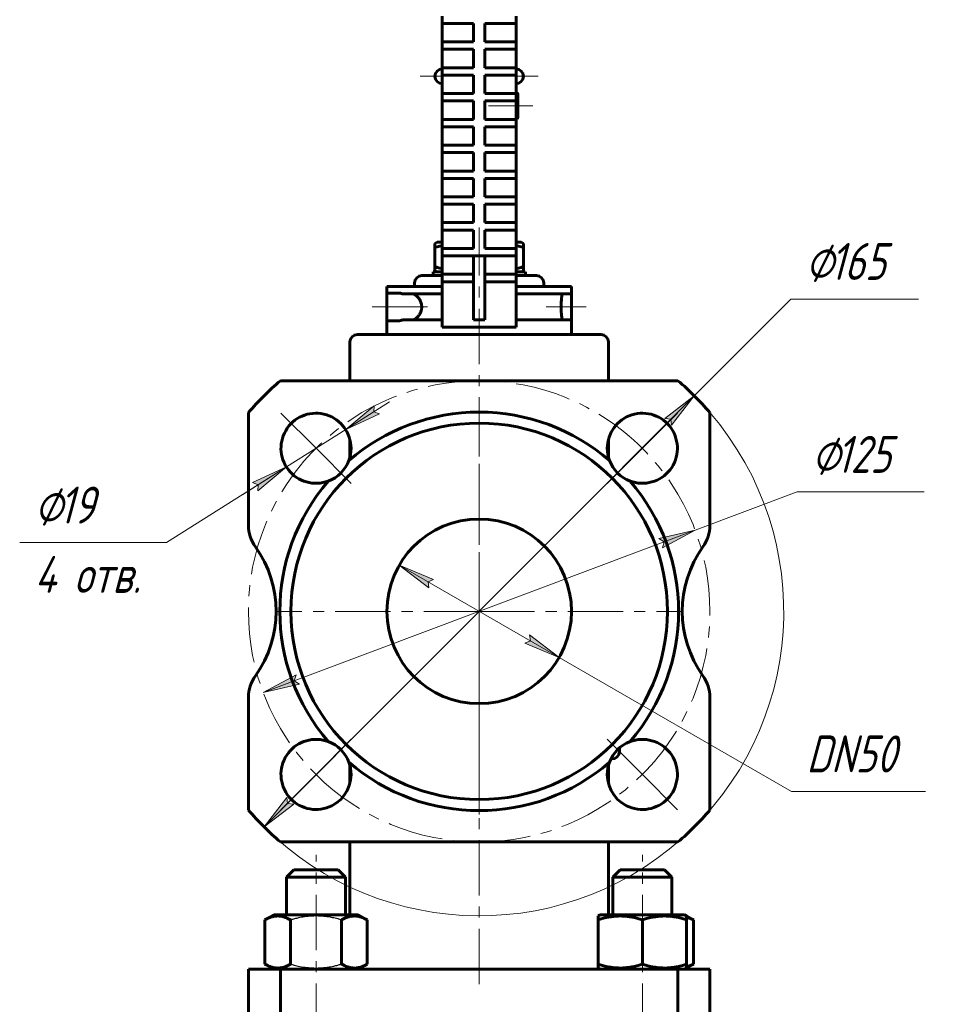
# Model space of a CAD drawing. Header units: millimetres. Extents: x 0 to 594, y 0 to 420.
# Tile 8 of 21: x 271 to 395, y 140 to 273. Entities that reach past the tile are written whole.
import ezdxf

# ---------------------------------------------------------------- set-up
doc = ezdxf.new("R2010")
doc.units = ezdxf.units.MM
for name, pattern in [('K5LT-1', [0]), ('K5LT_AXLED', [12, 7.5, -1.5, 1.5, -1.5]), ('K5LT_BASIC', [0]), ('K5LT_THIN', [0])]:
    doc.linetypes.add(name, pattern=pattern)
doc.layers.add('Системный слой', color=7, linetype='Continuous')
doc.layers.add('Системный слой (1)', color=251, linetype='Continuous', true_color=0x6c6c6c)
doc.styles.add('KDIMTEXTSTYLE', font='txt', dxfattribs={"width": 0.96, "oblique": 15, "height": 5})
doc.styles.add('KTEXTSTYLE', font='txt', dxfattribs={"width": 0.96, "height": 5})
doc.dimstyles.new('KDIMSTYLE (0.50)', dxfattribs={"dimtxt": 5, "dimasz": 1, "dimexe": 2, "dimexo": 0, "dimgap": 1, "dimtad": 1, "dimlfac": 2, "dimtxsty": 'KDIMTEXTSTYLE', "dimsah": 1, "dimcen": 0, "dimdle": 1, "dimadec": 0, "dimazin": 0, "dimtfac": 0.667, "dimtmove": 0, "dimatfit": 3, "dimfxl": 1, "dimtvp": 1, "dimtolj": 1, "dimtzin": 0, "dimarcsym": 0})

# ---------------------------------------------------------------- blocks, each defined once
blk = doc.blocks.new('U23')
at = {"layer": 'Системный слой (1)', "color": 143, "linetype": 'K5LT_BASIC', "lineweight": 60, "true_color": 0x33acca}
for p, q in [((315.58, 224.39), (315.58, 229.64)), ((315.58, 214.05), (315.58, 216.44)), ((315.58, 169.85), (315.58, 172.24)), ((315.58, 152.04), (315.58, 161.89))]:
    blk.add_line(p, q, dxfattribs=at)
blk = doc.blocks.new('U24')
at = {"layer": 'Системный слой (1)', "color": 143, "linetype": 'K5LT_BASIC', "lineweight": 60, "true_color": 0x33acca}
for p, q in [((350.58, 224.39), (350.58, 229.64)), ((350.58, 214.05), (350.58, 216.44)), ((350.58, 169.85), (350.58, 172.24)), ((350.58, 152.04), (350.58, 161.89))]:
    blk.add_line(p, q, dxfattribs=at)
blk = doc.blocks.new('U27')
at = {"layer": 'Системный слой (1)', "color": 143, "linetype": 'K5LT_BASIC', "lineweight": 60, "true_color": 0x33acca}
for p, q in [((361.49, 151.64), (361.18, 151.75)), ((361.8, 151.5), (361.49, 151.64)), ((362.11, 151.33), (361.8, 151.5))]:
    blk.add_line(p, q, dxfattribs=at)
blk = doc.blocks.new('U28')
at = {"layer": 'Системный слой (1)', "color": 143, "linetype": 'K5LT_BASIC', "lineweight": 60, "true_color": 0x33acca}
for p, q in [((361.18, 144.94), (361.49, 145.05)), ((361.49, 145.05), (361.8, 145.19)), ((361.8, 145.19), (362.11, 145.35))]:
    blk.add_line(p, q, dxfattribs=at)
blk = doc.blocks.new('U29')
at = {"layer": 'Системный слой (1)', "color": 143, "linetype": 'K5LT_BASIC', "lineweight": 60, "true_color": 0x33acca}
for p, q in [((314.99, 152.04), (314.99, 157.14)), ((314.99, 133.14), (314.99, 136.14))]:
    blk.add_line(p, q, dxfattribs=at)
blk = doc.blocks.new('U30')
at = {"layer": 'Системный слой (1)', "color": 143, "linetype": 'K5LT_BASIC', "lineweight": 60, "true_color": 0x33acca}
for p, q in [((306.99, 152.04), (306.99, 157.14)), ((306.99, 133.14), (306.99, 136.14))]:
    blk.add_line(p, q, dxfattribs=at)
blk = doc.blocks.new('U31')
at = {"layer": 'Системный слой (1)', "color": 143, "linetype": 'K5LT_BASIC', "lineweight": 60, "true_color": 0x33acca}
for p, q in [((351.18, 152.04), (351.18, 157.14)), ((351.18, 133.14), (351.18, 136.14))]:
    blk.add_line(p, q, dxfattribs=at)
blk = doc.blocks.new('U32')
at = {"layer": 'Системный слой (1)', "color": 143, "linetype": 'K5LT_BASIC', "lineweight": 60, "true_color": 0x33acca}
for p, q in [((359.18, 152.04), (359.18, 157.14)), ((359.18, 133.14), (359.18, 136.14))]:
    blk.add_line(p, q, dxfattribs=at)
blk = doc.blocks.new('U36')
at = {"layer": 'Системный слой (1)', "color": 143, "linetype": 'K5LT_BASIC', "lineweight": 60, "true_color": 0x33acca}
for p, q in [((327.08, 239.85), (327.41, 239.75)), ((327.41, 239.75), (327.75, 239.65)), ((327.75, 239.65), (328.08, 239.56))]:
    blk.add_line(p, q, dxfattribs=at)
blk = doc.blocks.new('U37')
at = {"layer": 'Системный слой (1)', "color": 143, "linetype": 'K5LT_BASIC', "lineweight": 60, "true_color": 0x33acca}
for p, q in [((325.33, 238.64), (328.08, 238.64)), ((338.08, 238.64), (340.83, 238.64))]:
    blk.add_line(p, q, dxfattribs=at)
blk = doc.blocks.new('U38')
at = {"layer": 'Системный слой (1)', "color": 143, "linetype": 'K5LT_BASIC', "lineweight": 60, "true_color": 0x33acca}
for p, q in [((338.42, 242.64), (338.08, 242.72)), ((338.75, 242.54), (338.42, 242.64)), ((339.08, 242.43), (338.75, 242.54))]:
    blk.add_line(p, q, dxfattribs=at)
blk = doc.blocks.new('U39')
at = {"layer": 'Системный слой (1)', "color": 143, "linetype": 'K5LT_BASIC', "lineweight": 60, "true_color": 0x33acca}
for p, q in [((326.83, 239.14), (328.08, 239.14)), ((338.08, 239.14), (339.33, 239.14))]:
    blk.add_line(p, q, dxfattribs=at)
blk = doc.blocks.new('U40')
at = {"layer": 'Системный слой (1)', "color": 143, "linetype": 'K5LT_BASIC', "lineweight": 60, "true_color": 0x33acca}
for p, q in [((327.41, 242.54), (327.08, 242.43)), ((327.75, 242.64), (327.41, 242.54)), ((328.08, 242.72), (327.75, 242.64))]:
    blk.add_line(p, q, dxfattribs=at)
blk = doc.blocks.new('U41')
at = {"layer": 'Системный слой (1)', "color": 143, "linetype": 'K5LT_BASIC', "lineweight": 60, "true_color": 0x33acca}
for p, q in [((328.08, 243.14), (327.38, 243.14)), ((338.78, 243.14), (338.08, 243.14))]:
    blk.add_line(p, q, dxfattribs=at)
blk = doc.blocks.new('U42')
at = {"layer": 'Системный слой (1)', "color": 143, "linetype": 'K5LT_BASIC', "lineweight": 60, "true_color": 0x33acca}
for p, q in [((338.08, 239.56), (338.42, 239.65)), ((338.42, 239.65), (338.75, 239.75)), ((338.75, 239.75), (339.08, 239.85))]:
    blk.add_line(p, q, dxfattribs=at)
blk = doc.blocks.new('D7')
at = {"layer": 'Системный слой (1)'}
for points in [[(326.91, 197.46), (322.25, 199.39), (326.26, 196.32), (326.15, 197.14)], [(343.91, 186.9), (339.91, 189.97), (340.01, 189.15), (339.25, 188.83)]]:
    blk.add_hatch(color=7, dxfattribs=at).paths.add_polyline_path(points)
at = {"layer": 'Системный слой (1)', "color": 7, "linetype": 'K5LT_THIN', "lineweight": 18, "true_color": 0xffffff}
for p, q in [((322.25, 199.39), (326.91, 197.46)), ((326.26, 196.32), (322.25, 199.39)), ((322.25, 199.39), (343.91, 186.9)), ((326.91, 197.46), (326.15, 197.14)), ((326.15, 197.14), (326.26, 196.32)), ((340.01, 189.15), (339.91, 189.97)), ((339.91, 189.97), (343.91, 186.9)), ((339.25, 188.83), (340.01, 189.15)), ((343.91, 186.9), (339.25, 188.83)), ((343.91, 186.9), (375.4, 168.74)), ((375.4, 168.74), (393.52, 168.74))]:
    blk.add_line(p, q, dxfattribs=at)
blk.add_wipeout([(377.4, 169.74), (377.4, 177.13), (390.96, 177.13), (390.96, 169.74)]).dxf.layer = 'Системный слой (1)'
at = {"layer": 'Системный слой (1)', "color": 7, "insert": (377.4, 176.33), "char_height": 5, "attachment_point": 1, "style": 'KTEXTSTYLE'}
blk.add_mtext('\\fArial|b0|c204|p34;\\H5.0;\\W1.000;\\Q15;\\fGOST Type AU|b0|i0|c204|p34;\\Q15;\\W0.960;DN50', dxfattribs=at)
blk = doc.blocks.new('KDIMARROW_01')
at = {"layer": 'Системный слой'}
blk.add_hatch(color=0, dxfattribs=at).paths.add_polyline_path([(-5, -0.66), (0, 0), (-5, 0.66), (-4.5, 0)])
at = {"layer": 'Системный слой', "color": 0, "linetype": 'K5LT_THIN', "lineweight": 18}
for p, q in [((-4.5, 0), (-5, 0.66)), ((-5, 0.66), (0, 0)), ((0, 0), (-5, -0.66)), ((-5, -0.66), (-4.5, 0))]:
    blk.add_line(p, q, dxfattribs=at)
at = {"layer": 'Системный слой (1)', "color": 0, "linetype": 'K5LT_THIN', "lineweight": 18}
blk.add_line((150.03, 193.14), (149.53, 193.14), dxfattribs=at)
blk = doc.blocks.new('D9')
at = {"layer": 'Системный слой (1)'}
for points in [[(318.81, 220.18), (319.58, 219.89), (315, 217.78), (318.88, 221)], [(303.09, 209.48), (306.97, 212.71), (302.39, 210.59), (303.16, 210.3)]]:
    blk.add_hatch(color=7, dxfattribs=at).paths.add_polyline_path(points)
at = {"layer": 'Системный слой (1)', "color": 7, "linetype": 'K5LT_THIN', "lineweight": 18, "true_color": 0xffffff}
for p, q in [((315, 217.78), (320.92, 221.51)), ((318.88, 221), (315, 217.78)), ((318.81, 220.18), (318.88, 221)), ((319.58, 219.89), (318.81, 220.18)), ((315, 217.78), (319.58, 219.89)), ((315, 217.78), (306.97, 212.71)), ((306.97, 212.71), (290.72, 202.45)), ((306.97, 212.71), (301.05, 208.97)), ((306.97, 212.71), (302.39, 210.59)), ((303.09, 209.48), (306.97, 212.71)), ((302.39, 210.59), (303.16, 210.3)), ((303.16, 210.3), (303.09, 209.48))]:
    blk.add_line(p, q, dxfattribs=at)
blk.add_wipeout([(272.85, 194.07), (272.85, 210.83), (288.09, 210.83), (288.09, 194.07)]).dxf.layer = 'Системный слой (1)'
blk.add_line((290.72, 202.45), (270.85, 202.45), dxfattribs=at)
at = {"layer": 'Системный слой (1)', "color": 7, "char_height": 5, "attachment_point": 1, "style": 'KTEXTSTYLE'}
for s, insert in [('\\fArial|b0|c204|p34;\\H5.0;\\W1.000;\\Q15;\\fGOST Type AU|b0|i0|c204|p34;\\Q15;\\W0.960;⌀', (272.85, 210.04)), ('\\fArial|b0|c204|p34;\\H5.0;\\W1.000;\\Q15;\\fGOST Type AU|b0|i0|c204|p34;\\Q15;\\W0.960;19', (276.16, 210.04)), ('\\fArial|b0|c204|p34;\\H5.0;\\W1.000;\\Q15;\\fGOST Type AU|b0|i0|c204|p34;\\Q15;\\W0.960;4 отв.', (272.85, 200.65))]:
    blk.add_mtext(s, dxfattribs=dict(at, insert=insert))
blk = doc.blocks.new('U43')
at = {"layer": 'Системный слой (1)', "color": 30, "linetype": 'K5LT_AXLED', "lineweight": 18, "true_color": 0xff8000}
for q in [(333.08, 220.64), (305.58, 193.14), (360.58, 193.14), (333.08, 165.64)]:
    blk.add_line((333.08, 193.14), q, dxfattribs=at)
blk = doc.blocks.new('U44')
at = {"layer": 'Системный слой (1)', "color": 30, "linetype": 'K5LT_AXLED', "lineweight": 18, "true_color": 0xff8000}
for p, q in [((310.99, 215.24), (306.21, 220.01)), ((355.18, 215.24), (359.95, 220.01)), ((315.76, 210.47), (310.99, 215.24)), ((350.41, 210.47), (355.18, 215.24)), ((315.76, 175.82), (310.99, 171.05)), ((350.41, 175.82), (355.18, 171.05)), ((310.99, 171.05), (306.21, 166.27)), ((355.18, 171.05), (359.95, 166.27))]:
    blk.add_line(p, q, dxfattribs=at)
for start, end in [(45, 135), (135, 225), (315, 45), (225, 315)]:
    blk.add_arc((333.08, 193.14), 31.25, start, end, dxfattribs=at)
blk = doc.blocks.new('D10')
at = {"layer": 'Системный слой (1)'}
for points in [[(359.14, 218.35), (362.21, 222.36), (358.21, 219.28), (359.03, 219.17)], [(303.96, 163.93), (307.96, 167.01), (307.14, 167.12), (307.02, 167.94)]]:
    blk.add_hatch(color=7, dxfattribs=at).paths.add_polyline_path(points)
at = {"layer": 'Системный слой (1)', "color": 7, "linetype": 'K5LT_THIN', "lineweight": 18, "true_color": 0xffffff}
for p, q in [((362.21, 222.36), (375.27, 235.46)), ((375.27, 235.46), (392.6, 235.46)), ((303.96, 163.93), (362.21, 222.36)), ((358.21, 219.28), (362.21, 222.36)), ((362.21, 222.36), (359.14, 218.35)), ((359.03, 219.17), (358.21, 219.28)), ((359.14, 218.35), (359.03, 219.17)), ((303.96, 163.93), (307.02, 167.94)), ((307.96, 167.01), (303.96, 163.93)), ((307.02, 167.94), (307.14, 167.12)), ((307.14, 167.12), (307.96, 167.01))]:
    blk.add_line(p, q, dxfattribs=at)
blk.add_arc((333.08, 193.14), 41.25, 222.3101, 40.7491, dxfattribs=at)
blk.add_arc((333.08, 193.14), 41.25, 222.3101, 40.7491, dxfattribs=at)
blk.add_wipeout([(377.27, 236.46), (377.27, 243.84), (390.07, 243.84), (390.07, 236.46)]).dxf.layer = 'Системный слой (1)'
at = {"layer": 'Системный слой (1)', "color": 7, "char_height": 5, "attachment_point": 1, "style": 'KTEXTSTYLE'}
for s, insert in [('\\fArial|b0|c204|p34;\\H5.0;\\W1.000;\\Q15;\\fGOST Type AU|b0|i0|c204|p34;\\Q15;\\W0.960;⌀', (377.27, 243.05)), ('\\fArial|b0|c204|p34;\\H5.0;\\W1.000;\\Q15;\\fGOST Type AU|b0|i0|c204|p34;\\Q15;\\W0.960;165', (380.58, 243.05))]:
    blk.add_mtext(s, dxfattribs=dict(at, insert=insert))
blk = doc.blocks.new('D11')
at = {"layer": 'Системный слой (1)'}
for points in [[(357.89, 201.76), (362.34, 204.14), (357.42, 203), (358.12, 202.55)], [(308.74, 183.29), (308.04, 183.73), (308.28, 184.53), (303.83, 182.15)]]:
    blk.add_hatch(color=7, dxfattribs=at).paths.add_polyline_path(points)
at = {"layer": 'Системный слой (1)', "color": 7, "linetype": 'K5LT_THIN', "lineweight": 18, "true_color": 0xffffff}
for p, q in [((362.34, 204.14), (376.13, 209.32)), ((376.13, 209.32), (393.33, 209.32)), ((303.83, 182.15), (362.34, 204.14)), ((357.42, 203), (362.34, 204.14)), ((362.34, 204.14), (357.89, 201.76)), ((358.12, 202.55), (357.42, 203)), ((357.89, 201.76), (358.12, 202.55)), ((303.83, 182.15), (308.28, 184.53)), ((308.28, 184.53), (308.04, 183.73)), ((308.74, 183.29), (303.83, 182.15)), ((308.04, 183.73), (308.74, 183.29))]:
    blk.add_line(p, q, dxfattribs=at)
blk.add_wipeout([(378.13, 210.32), (378.13, 217.71), (390.8, 217.71), (390.8, 210.32)]).dxf.layer = 'Системный слой (1)'
at = {"layer": 'Системный слой (1)', "color": 7, "char_height": 5, "attachment_point": 1, "style": 'KTEXTSTYLE'}
for s, insert in [('\\fArial|b0|c204|p34;\\H5.0;\\W1.000;\\Q15;\\fGOST Type AU|b0|i0|c204|p34;\\Q15;\\W0.960;⌀', (378.13, 216.91)), ('\\fArial|b0|c204|p34;\\H5.0;\\W1.000;\\Q15;\\fGOST Type AU|b0|i0|c204|p34;\\Q15;\\W0.960;125', (381.44, 216.91))]:
    blk.add_mtext(s, dxfattribs=dict(at, insert=insert))

msp = doc.modelspace()

# ---------------------------------------------------------------- linework, layer by layer
at = {"layer": 'Системный слой (1)', "color": 143, "linetype": 'K5LT_BASIC', "lineweight": 60, "true_color": 0x33acca}
for p, q in [((328.083, 272.8042), (328.083, 273.8042)), ((338.083, 272.8042), (338.083, 273.8042)), ((328.083, 270.3042), (328.083, 272.8042)), ((329.083, 272.8042), (328.083, 272.8042)), ((329.083, 272.8042), (332.333, 272.8042)), ((332.333, 270.3042), (332.333, 272.8042)), ((333.833, 270.3042), (333.833, 272.8042)), ((333.833, 272.8042), (337.083, 272.8042)), ((338.083, 272.8042), (337.083, 272.8042)), ((338.083, 270.3042), (338.083, 272.8042)), ((328.083, 269.3042), (328.083, 270.3042)), ((328.083, 270.3042), (329.083, 270.3042)), ((329.083, 270.3042), (332.333, 270.3042)), ((333.833, 270.3042), (337.083, 270.3042)), ((337.083, 270.3042), (338.083, 270.3042)), ((338.083, 269.3042), (338.083, 270.3042)), ((329.083, 269.3042), (328.083, 269.3042)), ((328.083, 266.8042), (328.083, 269.3042)), ((329.083, 269.3042), (332.333, 269.3042)), ((332.333, 266.8042), (332.333, 269.3042)), ((333.833, 266.8042), (333.833, 269.3042)), ((333.833, 269.3042), (337.083, 269.3042)), ((338.083, 269.3042), (337.083, 269.3042)), ((338.083, 266.8042), (338.083, 269.3042)), ((328.083, 265.8042), (328.083, 266.8042)), ((328.083, 266.8042), (329.083, 266.8042)), ((329.083, 266.8042), (332.333, 266.8042)), ((333.833, 266.8042), (337.083, 266.8042)), ((337.083, 266.8042), (338.083, 266.8042)), ((338.083, 265.8042), (338.083, 266.8042)), ((328.083, 263.3042), (328.083, 265.8042)), ((329.083, 265.8042), (328.083, 265.8042)), ((329.083, 265.8042), (332.333, 265.8042)), ((332.333, 263.3042), (332.333, 265.8042)), ((333.833, 263.3042), (333.833, 265.8042)), ((333.833, 265.8042), (337.083, 265.8042)), ((338.083, 265.8042), (337.083, 265.8042)), ((338.083, 263.3042), (338.083, 265.8042)), ((328.083, 263.3042), (329.083, 263.3042)), ((328.083, 262.3042), (328.083, 263.3042)), ((329.083, 263.3042), (332.333, 263.3042)), ((333.833, 263.3042), (337.083, 263.3042)), ((337.083, 263.3042), (338.083, 263.3042)), ((338.133, 263.394), (338.083, 263.394)), ((338.083, 262.3042), (338.083, 263.3042)), ((338.333, 260.094), (338.333, 263.194)), ((328.083, 259.8042), (328.083, 262.3042)), ((329.083, 262.3042), (328.083, 262.3042)), ((329.083, 262.3042), (332.333, 262.3042)), ((332.333, 259.8042), (332.333, 262.3042)), ((333.833, 262.3042), (337.083, 262.3042)), ((333.833, 259.8042), (333.833, 262.3042)), ((338.083, 262.3042), (337.083, 262.3042)), ((338.083, 259.8042), (338.083, 262.3042)), ((328.083, 259.8042), (329.083, 259.8042)), ((328.083, 258.8042), (328.083, 259.8042)), ((329.083, 258.8042), (328.083, 258.8042)), ((328.083, 256.3042), (328.083, 258.8042)), ((329.083, 259.8042), (332.333, 259.8042)), ((329.083, 258.8042), (332.333, 258.8042)), ((332.333, 256.3042), (332.333, 258.8042)), ((333.833, 259.8042), (337.083, 259.8042)), ((333.833, 256.3042), (333.833, 258.8042)), ((333.833, 258.8042), (337.083, 258.8042)), ((337.083, 259.8042), (338.083, 259.8042)), ((338.083, 258.8042), (337.083, 258.8042)), ((338.133, 259.894), (338.083, 259.894)), ((338.083, 258.8042), (338.083, 259.8042)), ((338.083, 256.3042), (338.083, 258.8042)), ((328.083, 255.3042), (328.083, 256.3042)), ((328.083, 256.3042), (329.083, 256.3042)), ((329.083, 256.3042), (332.333, 256.3042)), ((333.833, 256.3042), (337.083, 256.3042)), ((337.083, 256.3042), (338.083, 256.3042)), ((338.083, 255.3042), (338.083, 256.3042)), ((328.083, 252.8042), (328.083, 255.3042)), ((329.083, 255.3042), (328.083, 255.3042)), ((329.083, 255.3042), (332.333, 255.3042)), ((332.333, 252.8042), (332.333, 255.3042)), ((333.833, 252.8042), (333.833, 255.3042)), ((333.833, 255.3042), (337.083, 255.3042)), ((338.083, 255.3042), (337.083, 255.3042)), ((338.083, 252.8042), (338.083, 255.3042)), ((328.083, 251.8042), (328.083, 252.8042)), ((328.083, 252.8042), (329.083, 252.8042)), ((329.083, 252.8042), (332.333, 252.8042)), ((333.833, 252.8042), (337.083, 252.8042)), ((337.083, 252.8042), (338.083, 252.8042)), ((338.083, 251.8042), (338.083, 252.8042)), ((329.083, 251.8042), (328.083, 251.8042)), ((328.083, 249.3042), (328.083, 251.8042)), ((329.083, 251.8042), (332.333, 251.8042)), ((332.333, 249.3042), (332.333, 251.8042)), ((333.833, 251.8042), (337.083, 251.8042)), ((333.833, 249.3042), (333.833, 251.8042)), ((338.083, 251.8042), (337.083, 251.8042)), ((338.083, 249.3042), (338.083, 251.8042)), ((328.083, 248.3042), (328.083, 249.3042)), ((328.083, 249.3042), (329.083, 249.3042)), ((328.083, 245.8042), (328.083, 248.3042)), ((329.083, 248.3042), (328.083, 248.3042)), ((329.083, 249.3042), (332.333, 249.3042)), ((329.083, 248.3042), (332.333, 248.3042)), ((332.333, 245.8042), (332.333, 248.3042)), ((333.833, 249.3042), (337.083, 249.3042)), ((333.833, 248.3042), (337.083, 248.3042)), ((333.833, 245.8042), (333.833, 248.3042)), ((337.083, 249.3042), (338.083, 249.3042)), ((338.083, 248.3042), (337.083, 248.3042)), ((338.083, 248.3042), (338.083, 249.3042)), ((338.083, 245.8042), (338.083, 248.3042)), ((328.083, 245.8042), (329.083, 245.8042)), ((328.083, 244.8042), (328.083, 245.8042)), ((329.083, 245.8042), (332.333, 245.8042)), ((333.833, 245.8042), (337.083, 245.8042)), ((337.083, 245.8042), (338.083, 245.8042)), ((338.083, 244.8042), (338.083, 245.8042)), ((328.083, 242.3042), (328.083, 244.8042)), ((329.083, 244.8042), (328.083, 244.8042)), ((329.083, 244.8042), (332.333, 244.8042)), ((332.333, 242.3042), (332.333, 244.8042)), ((333.833, 242.3042), (333.833, 244.8042)), ((333.833, 244.8042), (337.083, 244.8042)), ((338.083, 244.8042), (337.083, 244.8042)), ((338.083, 242.3042), (338.083, 244.8042)), ((327.083, 242.9708), (327.383, 243.144)), ((327.083, 242.4349), (327.083, 242.9708)), ((339.083, 242.9708), (338.783, 243.144)), ((339.083, 242.9708), (339.083, 242.4349)), ((327.083, 239.8531), (327.083, 242.4349)), ((328.083, 241.3042), (328.083, 242.3042)), ((328.083, 242.3042), (329.083, 242.3042)), ((329.083, 242.3042), (332.333, 242.3042)), ((333.833, 242.3042), (337.083, 242.3042)), ((337.083, 242.3042), (338.083, 242.3042)), ((338.083, 241.3042), (338.083, 242.3042)), ((339.083, 239.8531), (339.083, 242.4349)), ((328.083, 238.8042), (328.083, 241.3042)), ((329.083, 241.3042), (328.083, 241.3042)), ((329.083, 241.3042), (332.333, 241.3042)), ((332.333, 237.8042), (332.333, 241.3042)), ((332.333, 241.3042), (333.833, 241.3042)), ((333.833, 241.3042), (337.083, 241.3042)), ((333.833, 241.3042), (333.833, 237.8042)), ((338.083, 241.3042), (337.083, 241.3042)), ((338.083, 238.8042), (338.083, 241.3042)), ((326.833, 238.644), (326.833, 239.144)), ((327.083, 239.3172), (327.083, 239.8531)), ((327.383, 239.144), (327.083, 239.3172)), ((328.083, 237.8042), (328.083, 238.8042)), ((328.083, 238.8042), (329.083, 238.8042)), ((329.083, 238.8042), (332.333, 238.8042)), ((333.833, 238.8042), (337.083, 238.8042)), ((337.083, 238.8042), (338.083, 238.8042)), ((338.083, 237.8042), (338.083, 238.8042)), ((338.783, 239.144), (339.083, 239.3172)), ((339.083, 239.8531), (339.083, 239.3172)), ((339.333, 238.644), (339.333, 239.144)), ((324.333, 237.644), (324.333, 237.144)), ((328.083, 231.644), (328.083, 237.8042)), ((329.083, 237.8042), (328.083, 237.8042)), ((329.083, 237.8042), (332.333, 237.8042)), ((332.333, 232.644), (332.333, 237.8042)), ((333.833, 237.8042), (337.083, 237.8042)), ((333.833, 237.8042), (333.833, 232.644)), ((338.083, 237.8042), (337.083, 237.8042)), ((338.083, 231.644), (338.083, 237.8042)), ((341.833, 237.644), (341.833, 237.144)), ((320.583, 236.269), (320.583, 237.144)), ((320.583, 237.144), (328.083, 237.144)), ((320.583, 236.269), (320.583, 232.519)), ((320.583, 236.269), (322.2577, 236.269)), ((322.6753, 236.144), (328.083, 236.144)), ((338.083, 237.144), (345.583, 237.144)), ((338.083, 236.144), (345.5649, 236.144)), ((345.583, 236.269), (345.583, 237.144)), ((345.583, 236.269), (345.583, 232.519)), ((320.583, 232.519), (322.2577, 232.519)), ((320.583, 230.644), (320.583, 232.519)), ((322.6753, 232.644), (328.083, 232.644)), ((332.333, 232.644), (333.833, 232.644)), ((338.083, 232.644), (345.5649, 232.644)), ((345.583, 230.644), (345.583, 232.519)), ((328.083, 231.644), (338.083, 231.644)), ((316.583, 230.644), (349.583, 230.644)), ((306.1572, 224.394), (360.0088, 224.394)), ((301.833, 204.8032), (301.833, 220.0698)), ((364.333, 220.0698), (364.333, 204.8032)), ((301.833, 166.2182), (301.833, 181.4848)), ((364.333, 181.4848), (364.333, 166.2182)), ((352.083, 174.6484), (352.083, 174.144)), ((350.9181, 173.144), (351.083, 173.144)), ((360.0088, 161.894), (306.1572, 161.894)), ((306.9859, 157.144), (307.9859, 158.144)), ((307.9859, 158.144), (313.9859, 158.144)), ((314.9859, 157.144), (313.9859, 158.144)), ((351.1801, 157.144), (352.1801, 158.144)), ((352.1801, 158.144), (358.1801, 158.144)), ((359.1801, 157.144), (358.1801, 158.144)), ((306.9859, 157.144), (314.9859, 157.144)), ((351.1801, 157.144), (359.1801, 157.144)), ((304.0577, 151.3349), (305.2859, 152.044)), ((304.0577, 145.3531), (304.0577, 151.3349)), ((316.6859, 152.044), (305.2859, 152.044)), ((307.5218, 145.3531), (307.5218, 151.3349)), ((314.45, 145.3531), (314.45, 151.3349)), ((317.9141, 151.3349), (316.6859, 152.044)), ((317.9141, 145.3531), (317.9141, 151.3349)), ((349.1801, 151.8708), (349.4801, 152.044)), ((349.1801, 151.3349), (349.1801, 151.8708)), ((349.1801, 145.3531), (349.1801, 151.3349)), ((360.8801, 152.044), (349.4801, 152.044)), ((355.1801, 145.3531), (355.1801, 151.3349)), ((361.1801, 151.8708), (360.8801, 152.044)), ((362.1083, 151.3349), (361.1801, 151.8708)), ((361.1801, 151.8708), (361.1801, 151.3349)), ((361.1801, 145.3531), (361.1801, 151.3349)), ((362.1083, 145.3531), (362.1083, 151.3349)), ((301.833, 144.644), (306.1572, 144.644)), ((301.833, 136.144), (301.833, 144.644)), ((305.2859, 144.644), (304.0577, 145.3531)), ((305.2859, 144.644), (304.9859, 144.8172)), ((306.1572, 136.144), (306.1572, 144.644)), ((306.1572, 144.644), (360.0088, 144.644)), ((316.6859, 144.644), (317.9141, 145.3531)), ((349.1801, 144.8172), (349.1801, 145.3531)), ((349.4801, 144.644), (349.1801, 144.8172)), ((360.0088, 144.644), (364.333, 144.644)), ((360.0088, 136.144), (360.0088, 144.644)), ((360.8801, 144.644), (361.1801, 144.8172)), ((361.1801, 144.8172), (362.1083, 145.3531)), ((361.1801, 145.3531), (361.1801, 144.8172)), ((364.333, 136.144), (364.333, 144.644))]:
    msp.add_line(p, q, dxfattribs=at)
at = {"layer": 'Системный слой (1)', "color": 30, "linetype": 'K5LT_AXLED', "lineweight": 18, "true_color": 0xff8000}
for p, q in [((325.083, 265.644), (330.083, 265.644)), ((336.083, 265.644), (341.083, 265.644)), ((340.333, 261.644), (334.333, 261.644))]:
    msp.add_line(p, q, dxfattribs=at)
at = {"layer": 'Системный слой (1)', "color": 143, "linetype": 'K5LT_BASIC', "lineweight": 60, "true_color": 0x33acca}
for radius in [25.5, 12.5]:
    msp.add_circle((333.083, 193.144), radius, dxfattribs=at)
for centre, radius, start, end in [((328.083, 265.644), 1, 90, 180), ((328.083, 265.644), 1, 180, 270), ((338.083, 265.644), 1, 0, 90), ((338.083, 265.644), 1, 270, 0), ((338.133, 263.194), 0.2, 0, 90), ((338.133, 260.094), 0.2, 270, 0), ((325.333, 237.644), 1, 90, 180), ((340.833, 237.644), 1, 0, 90), ((316.583, 229.644), 1, 90, 180), ((349.583, 229.644), 1, 0, 90), ((333.083, 193.144), 41.25, 130.749054, 139.250946), ((333.083, 193.144), 41.25, 40.749054, 49.250946), ((333.083, 193.144), 27, 90, 130.814777), ((333.083, 193.144), 27, 49.185223, 90), ((310.9859, 215.2411), 4.75, 0, 290.490809), ((355.1801, 215.2411), 4.75, 249.509191, 180), ((310.9859, 215.2411), 4.75, 339.509191, 0), ((355.1801, 215.2411), 4.75, 180, 200.490809), ((310.9859, 215.2411), 4.75, 290.490809, 339.509191), ((355.1801, 215.2411), 4.75, 200.490809, 249.509191), ((333.083, 193.144), 27, 139.185223, 220.814777), ((333.083, 193.144), 27, 319.185223, 40.814777), ((306.833, 204.8032), 5, 180, 215.659088), ((359.333, 204.8032), 5, 324.340912, 0), ((290.583, 193.144), 15, 324.340912, 35.659088), ((375.583, 193.144), 15, 144.340912, 215.659088), ((306.833, 181.4848), 5, 144.340912, 180), ((359.333, 181.4848), 5, 0, 35.659088), ((310.9859, 171.0469), 4.75, 69.509191, 0), ((310.9859, 171.0469), 4.75, 20.490809, 69.509191), ((355.1801, 171.0469), 4.75, 180, 110.490809), ((355.1801, 171.0469), 4.75, 110.490809, 159.509191), ((351.083, 174.144), 1, 270, 0), ((310.9859, 171.0469), 4.75, 0, 20.490809), ((333.083, 193.144), 27, 229.185223, 310.814777), ((355.1801, 171.0469), 4.75, 159.509191, 180), ((333.083, 193.144), 41.25, 220.749054, 229.250946), ((333.083, 193.144), 41.25, 310.749054, 319.250946)]:
    msp.add_arc(centre, radius, start, end, dxfattribs=at)
for points, knots in [([(322.2577, 236.269), (322.2888, 236.269), (322.3283, 236.2661), (322.3774, 236.2581), (322.4214, 236.2494), (322.4691, 236.2363), (322.5424, 236.2105), (322.6065, 236.182), (322.6583, 236.1538), (322.6753, 236.144)], [0, 0, 0, 0, 2.31388957, 2.90697318, 3.56901279, 5.49544423, 6.3314626, 8.78704759, 10, 10, 10, 10]), ([(324.2155, 236.144), (324.2773, 236.1135), (324.3993, 236.043), (324.5626, 235.9195), (324.7002, 235.7922), (324.8048, 235.6789), (324.9051, 235.554), (324.9989, 235.4185), (325.0866, 235.2645), (325.1658, 235.0945), (325.2276, 234.9199), (325.2691, 234.747), (325.2913, 234.603), (325.3021, 234.4672), (325.3025, 234.3214), (325.29, 234.1691), (325.267, 234.0339), (325.2409, 233.9254), (325.2102, 233.8201), (325.1617, 233.685), (325.0822, 233.5123), (324.9952, 233.3649), (324.9053, 233.2353), (324.8174, 233.1232), (324.6967, 232.9913), (324.5557, 232.8627), (324.3911, 232.7402), (324.2771, 232.6743), (324.2155, 232.644)], [0, 0, 0, 0, 1.80255421, 3.53478076, 4.78515292, 5.96134905, 6.8188352, 8.08194875, 9.22887166, 10.2055021, 11.55147673, 12.5491773, 13.31120572, 14.06184173, 14.87791446, 15.79609097, 16.67427632, 17.24598766, 17.74810835, 18.61424036, 19.82541207, 21.25825664, 21.90295934, 22.96061551, 24.16898073, 25.69877853, 27.21189057, 29, 29, 29, 29]), ([(344.3129, 236.144), (344.3067, 236.1046), (344.2929, 236.0134), (344.2702, 235.8484), (344.2517, 235.6971), (344.2376, 235.5693), (344.2239, 235.4335), (344.2067, 235.2366), (344.1902, 234.9841), (344.1783, 234.688), (344.1742, 234.3929), (344.1782, 234.1141), (344.1875, 233.8649), (344.2007, 233.6372), (344.2198, 233.3933), (344.2443, 233.1505), (344.2723, 232.9215), (344.296, 232.7535), (344.3084, 232.6726), (344.3129, 232.644)], [0, 0, 0, 0, 1.45742401, 2.74899527, 3.76464169, 4.37886117, 4.9979556, 6.01713464, 7.42920835, 8.6206585, 10.05152963, 11.34097125, 12.32115036, 13.43528506, 14.55069502, 15.97155108, 17.43107018, 18.94005248, 20, 20, 20, 20]), ([(345.583, 236.269), (345.583, 236.2689), (345.5826, 236.2662), (345.5807, 236.2536), (345.5772, 236.2302), (345.5726, 236.1981), (345.5676, 236.1633), (345.5649, 236.144)], [0, 0, 0, 0, 1.3241308, 3.2408564, 4.18769352, 6.1223366, 8, 8, 8, 8]), ([(322.6753, 232.644), (322.6355, 232.6209), (322.5584, 232.5824), (322.441, 232.5412), (322.3416, 232.5222), (322.2795, 232.519), (322.2577, 232.519)], [0, 0, 0, 0, 1.95048797, 3.8004532, 5.87277514, 7, 7, 7, 7]), ([(345.5649, 232.644), (345.5708, 232.6016), (345.5799, 232.5395), (345.583, 232.519), (345.583, 232.519)], [0, 0, 0, 0, 2.57047715, 5, 5, 5, 5]), ([(307.5218, 151.3349), (307.3872, 151.4126), (307.1644, 151.5301), (306.8705, 151.6558), (306.6701, 151.7263), (306.4786, 151.7827), (306.2839, 151.8273), (306.0604, 151.8596), (305.8495, 151.8729), (305.6475, 151.8693), (305.4545, 151.8514), (305.2674, 151.8208), (305.0539, 151.7712), (304.7592, 151.6789), (304.4167, 151.532), (304.1664, 151.3976), (304.0577, 151.3349)], [0, 0, 0, 0, 2.03197676, 3.33971817, 4.35691028, 4.98286377, 6.14673398, 7.19733448, 8.23107414, 9.20464301, 10.12610383, 11.03238569, 11.92740894, 13.24282625, 15.35658079, 17, 17, 17, 17]), ([(317.9141, 151.3349), (317.7795, 151.4126), (317.5567, 151.5301), (317.2628, 151.6558), (317.0624, 151.7263), (316.8709, 151.7827), (316.6762, 151.8273), (316.4527, 151.8596), (316.2418, 151.8729), (316.0398, 151.8693), (315.8468, 151.8514), (315.6597, 151.8208), (315.4462, 151.7712), (315.1515, 151.6789), (314.809, 151.532), (314.5587, 151.3976), (314.45, 151.3349)], [0, 0, 0, 0, 2.03197676, 3.33971817, 4.35691028, 4.98286377, 6.14673398, 7.19733448, 8.23107414, 9.20464301, 10.12610383, 11.03238569, 11.92740894, 13.24282625, 15.35658079, 17, 17, 17, 17]), ([(355.1801, 151.3349), (354.9753, 151.4031), (354.673, 151.4962), (354.2359, 151.6115), (353.9345, 151.6804), (353.5797, 151.7495), (353.2963, 151.7939), (352.9588, 151.8338), (352.6489, 151.8596), (352.2836, 151.8729), (351.9337, 151.8693), (351.5994, 151.8514), (351.2753, 151.8208), (350.9056, 151.7712), (350.395, 151.6789), (349.8018, 151.532), (349.3684, 151.3976), (349.1801, 151.3349)], [0, 0, 0, 0, 1.88979329, 2.77228609, 3.97396019, 4.61319913, 5.96225261, 6.50830656, 7.62070709, 8.71525498, 9.7460926, 10.72175699, 11.68134955, 12.62902123, 14.02181603, 16.25990907, 18, 18, 18, 18]), ([(361.1801, 151.3349), (360.9753, 151.4031), (360.673, 151.4962), (360.2359, 151.6115), (359.9345, 151.6804), (359.5797, 151.7495), (359.2963, 151.7939), (358.9588, 151.8338), (358.6489, 151.8596), (358.2836, 151.8729), (357.9337, 151.8693), (357.5994, 151.8514), (357.2753, 151.8208), (356.9056, 151.7712), (356.395, 151.6789), (355.8018, 151.532), (355.3684, 151.3976), (355.1801, 151.3349)], [0, 0, 0, 0, 1.88979329, 2.77228609, 3.97396019, 4.61319913, 5.96225261, 6.50830656, 7.62070709, 8.71525498, 9.7460926, 10.72175699, 11.68134955, 12.62902123, 14.02181603, 16.25990907, 18, 18, 18, 18]), ([(304.0577, 145.3531), (304.1923, 145.2754), (304.4152, 145.1579), (304.709, 145.0321), (304.9094, 144.9616), (305.101, 144.9053), (305.2956, 144.8606), (305.5191, 144.8283), (305.73, 144.8151), (305.932, 144.8186), (306.1251, 144.8365), (306.3122, 144.8672), (306.5256, 144.9168), (306.8204, 145.009), (307.1629, 145.156), (307.4131, 145.2903), (307.5218, 145.3531)], [0, 0, 0, 0, 2.03197676, 3.33971817, 4.35691028, 4.98286377, 6.14673398, 7.19733448, 8.23107414, 9.20464301, 10.12610383, 11.03238569, 11.92740894, 13.24282625, 15.35658079, 17, 17, 17, 17]), ([(314.45, 145.3531), (314.5846, 145.2754), (314.8075, 145.1579), (315.1013, 145.0321), (315.3017, 144.9616), (315.4933, 144.9053), (315.6879, 144.8606), (315.9114, 144.8283), (316.1223, 144.8151), (316.3244, 144.8186), (316.5174, 144.8365), (316.7045, 144.8672), (316.9179, 144.9168), (317.2127, 145.009), (317.5552, 145.156), (317.8054, 145.2903), (317.9141, 145.3531)], [0, 0, 0, 0, 2.03197676, 3.33971817, 4.35691028, 4.98286377, 6.14673398, 7.19733448, 8.23107414, 9.20464301, 10.12610383, 11.03238569, 11.92740894, 13.24282625, 15.35658079, 17, 17, 17, 17]), ([(349.1801, 145.3531), (349.3849, 145.2848), (349.6872, 145.1917), (350.1243, 145.0764), (350.4257, 145.0075), (350.7805, 144.9384), (351.0639, 144.894), (351.4014, 144.8542), (351.7113, 144.8283), (352.0766, 144.8151), (352.4265, 144.8186), (352.7608, 144.8365), (353.0849, 144.8672), (353.4546, 144.9168), (353.9652, 145.009), (354.5584, 145.156), (354.9918, 145.2903), (355.1801, 145.3531)], [0, 0, 0, 0, 1.88979329, 2.77228609, 3.97396019, 4.61319913, 5.96225261, 6.50830656, 7.62070709, 8.71525498, 9.7460926, 10.72175699, 11.68134955, 12.62902123, 14.02181603, 16.25990907, 18, 18, 18, 18]), ([(355.1801, 145.3531), (355.3849, 145.2848), (355.6872, 145.1917), (356.1243, 145.0764), (356.4257, 145.0075), (356.7805, 144.9384), (357.0639, 144.894), (357.4014, 144.8542), (357.7113, 144.8283), (358.0766, 144.8151), (358.4265, 144.8186), (358.7608, 144.8365), (359.0849, 144.8672), (359.4546, 144.9168), (359.9652, 145.009), (360.5584, 145.156), (360.9918, 145.2903), (361.1801, 145.3531)], [0, 0, 0, 0, 1.88979329, 2.77228609, 3.97396019, 4.61319913, 5.96225261, 6.50830656, 7.62070709, 8.71525498, 9.7460926, 10.72175699, 11.68134955, 12.62902123, 14.02181603, 16.25990907, 18, 18, 18, 18])]:
    msp.add_open_spline(points, degree=3, knots=knots, dxfattribs=at)
at = {"layer": 'Системный слой (1)', "color": 7, "linetype": 'K5LT-1'}
for points in [[(314.45, 151.3349), (314.2887, 151.3815), (313.8761, 151.4943), (313.1267, 151.6673), (312.3723, 151.7884), (311.7901, 151.842), (311.466, 151.8606), (311.2561, 151.8679), (311.08, 151.8707), (310.8905, 151.8711), (310.653, 151.8667), (310.3677, 151.8537), (309.9581, 151.8239), (309.3647, 151.7547), (308.6888, 151.6317), (308.0554, 151.483), (307.6991, 151.3861), (307.5218, 151.3349)], [(307.5218, 145.3531), (307.6832, 145.3065), (308.0957, 145.1936), (308.8452, 145.0206), (309.5995, 144.8996), (310.1817, 144.846), (310.5059, 144.8273), (310.7158, 144.8201), (310.8919, 144.8173), (311.0813, 144.8169), (311.3189, 144.8212), (311.6042, 144.8342), (312.0138, 144.864), (312.6071, 144.9333), (313.283, 145.0563), (313.9164, 145.2049), (314.2727, 145.3019), (314.45, 145.3531)]]:
    msp.add_open_spline(points, degree=3, knots=[0, 0, 0, 0, 3.15229629, 8.02402693, 14.43035773, 17.47429983, 18.99627089, 20.51824194, 21.40985484, 22.30146773, 24.08469353, 25.86791932, 27.65114512, 31.79250392, 37.07252473, 40.53626237, 44, 44, 44, 44], dxfattribs=at)

# ---------------------------------------------------------------- block references
at = {"layer": 'Системный слой (1)'}
for name in ['U41', 'U40', 'U38', 'U39', 'U36', 'U42', 'U37', 'U23', 'U24', 'U30', 'U29', 'U31', 'U32', 'U27', 'U28']:
    msp.add_blockref(name, (0, 0), dxfattribs=at)

# ---------------------------------------------------------------- next in the draw order: dimensions: what is measured, and where the dimension line sits
at = {"layer": 'Системный слой (1)', "color": 7}
dim = msp.add_diameter_dim_2p(p1=(311.4256, 205.6321), p2=(354.7405, 180.6558), dimstyle='KDIMSTYLE (0.50)', override={"dimtih": 1, "dimtoh": 1, "dimpost": '\\fGOST Type AU|b0|c204|p34;\\H5.0;\\W0.960;\\Q15;<>', "dimblk1": 'KDIMARROW_01', "dimblk2": 'KDIMARROW_01', "dimclrt": 7, "dimtol": 1, "dimtp": 0, "dimtm": 0, "dimtdec": 5, "dimtmove": 1, "dimatfit": 2, "dimtolj": 1}, dxfattribs=at)
dim.commit()
dim.dimension.update_dxf_attribs({"geometry": 'D7', "text_midpoint": (377.3969, 168.7448), "dimtype": 163})

# ---------------------------------------------------------------- next in the draw order: linework, layer by layer
at = {"layer": 'Системный слой (1)', "color": 30, "linetype": 'K5LT_AXLED', "lineweight": 18, "true_color": 0xff8000}
msp.add_line((333.083, 142.644), (333.083, 241.8531), dxfattribs=at)

# ---------------------------------------------------------------- next in the draw order: dimensions: what is measured, and where the dimension line sits
at = {"layer": 'Системный слой (1)', "color": 7}
dim = msp.add_diameter_dim_2p(p1=(319.019, 220.3126), p2=(302.9529, 210.1696), dimstyle='KDIMSTYLE (0.50)', override={"dimtih": 1, "dimtoh": 1, "dimpost": '\\fGOST Type AU|b0|c204|p34;\\H5.0;\\W0.960;\\Q15;<>\\X\\fGOST Type AU|b0|c204|p34;\\H5.0;\\W0.960;\\Q15;\\fGOST Type AU|b0|i0|c204|p34;\\Q15;4 отв.', "dimblk1": 'KDIMARROW_01', "dimblk2": 'KDIMARROW_01', "dimclrt": 7, "dimtol": 1, "dimtp": 0, "dimtm": 0, "dimtdec": 5, "dimtmove": 1, "dimatfit": 2, "dimtolj": 1}, dxfattribs=at)
dim.commit()
dim.dimension.update_dxf_attribs({"geometry": 'D9', "text_midpoint": (288.7243, 202.4493)})

# ---------------------------------------------------------------- next in the draw order: block references
at = {"layer": 'Системный слой (1)'}
for name in ['U44', 'U43']:
    msp.add_blockref(name, (0, 0), dxfattribs=at)

# ---------------------------------------------------------------- next in the draw order: dimensions: what is measured, and where the dimension line sits
at = {"layer": 'Системный слой (1)', "color": 7}
dim = msp.add_diameter_dim_2p(p1=(274.8359, 134.7186), p2=(391.3301, 251.5694), dimstyle='KDIMSTYLE (0.50)', override={"dimtih": 1, "dimtoh": 1, "dimpost": '\\fGOST Type AU|b0|c204|p34;\\H5.0;\\W0.960;\\Q15;<>', "dimblk1": 'KDIMARROW_01', "dimblk2": 'KDIMARROW_01', "dimclrt": 7, "dimtol": 1, "dimtp": 0, "dimtm": 0, "dimtdec": 5, "dimtmove": 1, "dimatfit": 2, "dimtolj": 1}, dxfattribs=at)
dim.commit()
dim.dimension.update_dxf_attribs({"geometry": 'D10', "text_midpoint": (377.2698, 235.4599), "dimtype": 163})

# ---------------------------------------------------------------- next in the draw order: linework, layer by layer
at = {"layer": 'Системный слой (1)', "color": 30, "linetype": 'K5LT_AXLED', "lineweight": 18, "true_color": 0xff8000}
for p, q in [((333.083, 240.4349), (333.083, 245.144)), ((318.583, 234.394), (327.3018, 234.394)), ((342.1757, 234.394), (347.583, 234.394)), ((310.9859, 123.244), (310.9859, 160.144)), ((355.1801, 123.244), (355.1801, 160.144))]:
    msp.add_line(p, q, dxfattribs=at)

# ---------------------------------------------------------------- next in the draw order: dimensions: what is measured, and where the dimension line sits
at = {"layer": 'Системный слой (1)', "color": 7}
dim = msp.add_diameter_dim_2p(p1=(274.5785, 171.1559), p2=(391.5875, 215.1321), dimstyle='KDIMSTYLE (0.50)', override={"dimtih": 1, "dimtoh": 1, "dimpost": '\\fGOST Type AU|b0|c204|p34;\\H5.0;\\W0.960;\\Q15;<>', "dimblk1": 'KDIMARROW_01', "dimblk2": 'KDIMARROW_01', "dimclrt": 7, "dimtol": 1, "dimtp": 0, "dimtm": 0, "dimtdec": 5, "dimtmove": 1, "dimatfit": 2, "dimtolj": 1}, dxfattribs=at)
dim.commit()
dim.dimension.update_dxf_attribs({"geometry": 'D11', "text_midpoint": (378.1325, 209.3235), "dimtype": 163})

doc.saveas('drawing.dxf')
